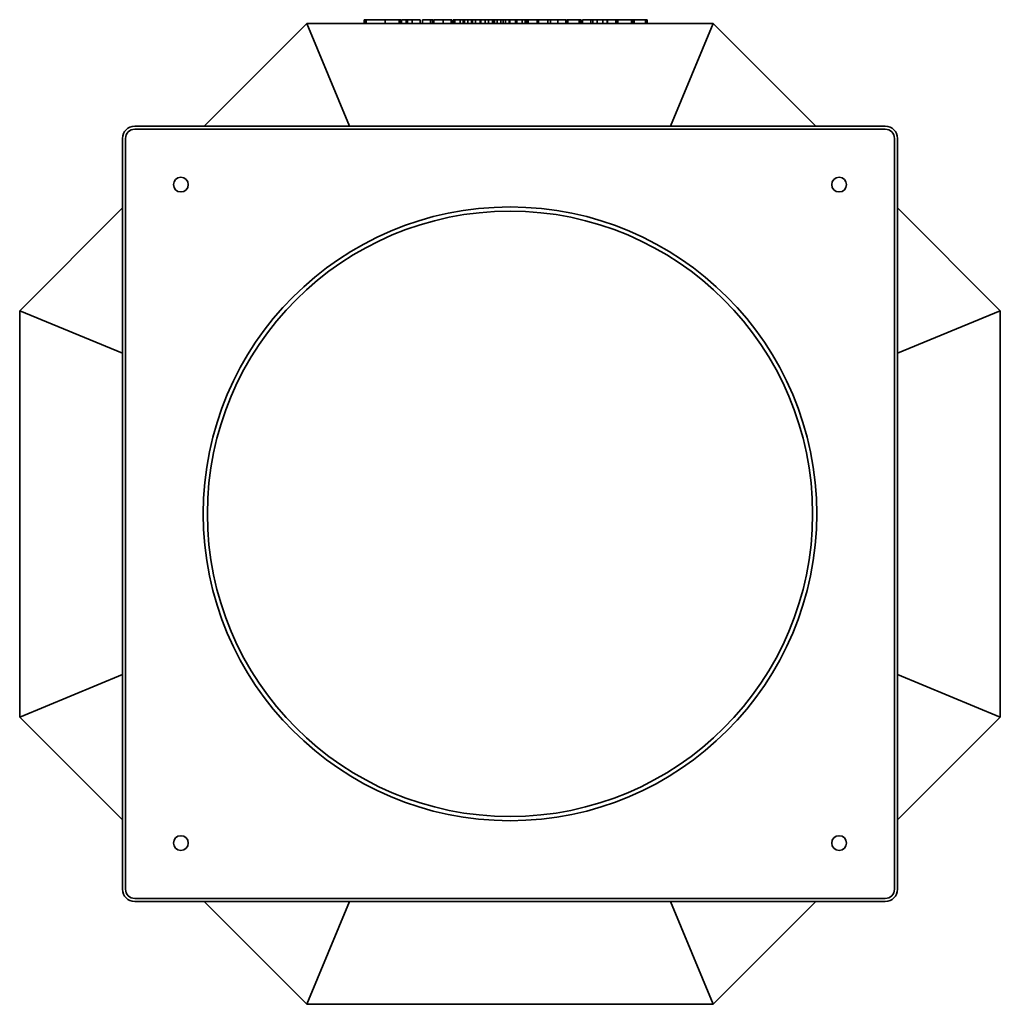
# Model space of a CAD drawing. Header units: millimetres. Extents: x 232 to 1028, y 45 to 845.
import ezdxf

# ---------------------------------------------------------------- set-up
doc = ezdxf.new("R2010")
doc.units = ezdxf.units.MM
doc.header["$LTSCALE"] = 3
doc.layers.add('Krawędzie widoczne(ISO)', color=7, linetype='Continuous', lineweight=35, true_color=0x262659)

msp = doc.modelspace()

# ---------------------------------------------------------------- linework, layer by layer
at = {"layer": 'Krawędzie widoczne(ISO)'}
for p, q in [((381.44, 759), (464.94, 842.5)), ((464.94, 842.5), (795.06, 842.5)), ((499.52, 759), (464.94, 842.5)), ((511.42, 845.5), (512.54, 845.5)), ((511.42, 845.5), (511.42, 842.5)), ((512.54, 845.5), (512.54, 842.5)), ((512.54, 845.5), (513.2, 845.5)), ((513.2, 845.5), (513.2, 842.5)), ((513.2, 845.5), (528.11, 845.5)), ((528.11, 845.5), (528.64, 845.5)), ((528.64, 845.5), (528.64, 842.5)), ((528.64, 845.5), (532.98, 845.5)), ((532.98, 845.5), (539.85, 845.5)), ((539.85, 845.5), (539.85, 842.5)), ((539.85, 845.5), (540.65, 845.5)), ((540.65, 845.5), (541.27, 845.5)), ((541.27, 845.5), (541.27, 842.5)), ((541.76, 845.5), (541.76, 842.5)), ((541.76, 845.5), (545.53, 845.5)), ((545.53, 845.5), (545.53, 842.5)), ((545.53, 845.5), (546.81, 845.5)), ((546.81, 845.5), (546.81, 842.5)), ((546.81, 845.5), (550.5, 845.5)), ((550.5, 845.5), (552.46, 845.5)), ((550.5, 845.5), (550.5, 842.5)), ((552.46, 845.5), (557.04, 845.5)), ((557.04, 845.5), (557.04, 842.5)), ((558.75, 845.5), (558.75, 842.5)), ((558.75, 845.5), (560.86, 845.5)), ((560.86, 845.5), (565.5, 845.5)), ((565.5, 845.5), (567.07, 845.5)), ((565.5, 845.5), (565.5, 842.5)), ((567.07, 845.5), (567.58, 845.5)), ((567.07, 845.5), (567.07, 842.5)), ((567.58, 845.5), (567.58, 842.5)), ((568.07, 845.5), (569.98, 845.5)), ((568.07, 845.5), (568.07, 842.5)), ((569.98, 845.5), (573.92, 845.5)), ((573.92, 845.5), (575.55, 845.5)), ((575.55, 845.5), (577.53, 845.5)), ((575.55, 845.5), (575.55, 842.5)), ((577.53, 845.5), (582.05, 845.5)), ((582.05, 845.5), (582.69, 845.5)), ((582.05, 845.5), (582.05, 842.5)), ((582.69, 845.5), (582.69, 842.5)), ((583.9, 845.5), (583.9, 842.5)), ((583.9, 845.5), (585.29, 845.5)), ((585.29, 845.5), (585.29, 842.5)), ((585.29, 845.5), (589.54, 845.5)), ((589.54, 845.5), (592.03, 845.5)), ((589.54, 845.5), (589.54, 842.5)), ((592.03, 845.5), (592.94, 845.5)), ((592.03, 845.5), (592.03, 842.5)), ((592.94, 845.5), (595.72, 845.5)), ((592.94, 845.5), (592.94, 842.5)), ((595.72, 845.5), (598.77, 845.5)), ((595.72, 845.5), (595.72, 842.5)), ((598.77, 845.5), (599.52, 845.5)), ((598.77, 845.5), (598.77, 842.5)), ((599.52, 845.5), (602.02, 845.5)), ((599.52, 845.5), (599.52, 842.5)), ((602.02, 845.5), (605.88, 845.5)), ((602.02, 845.5), (602.02, 842.5)), ((605.88, 845.5), (606.21, 845.5)), ((605.88, 845.5), (605.88, 842.5)), ((606.21, 845.5), (606.37, 845.5)), ((606.21, 845.5), (606.21, 842.5)), ((606.37, 845.5), (609.8, 845.5)), ((606.37, 845.5), (606.37, 842.5)), ((609.8, 845.5), (612.42, 845.5)), ((609.8, 845.5), (609.8, 842.5)), ((612.42, 845.5), (615.86, 845.5)), ((612.42, 845.5), (612.42, 842.5)), ((615.86, 845.5), (616.48, 845.5)), ((615.86, 845.5), (615.86, 842.5)), ((616.48, 845.5), (617.17, 845.5)), ((617.17, 845.5), (617.51, 845.5)), ((617.17, 845.5), (617.17, 842.5)), ((617.51, 845.5), (617.51, 842.5)), ((617.51, 845.5), (619.7, 845.5)), ((619.7, 845.5), (622.48, 845.5)), ((619.7, 845.5), (619.7, 842.5)), ((622.48, 845.5), (624.45, 845.5)), ((622.48, 845.5), (622.48, 842.5)), ((624.45, 845.5), (626.38, 845.5)), ((624.45, 845.5), (624.45, 842.5)), ((626.38, 845.5), (629.28, 845.5)), ((626.38, 845.5), (626.38, 842.5)), ((629.28, 845.5), (629.93, 845.5)), ((629.28, 845.5), (629.28, 842.5)), ((629.93, 845.5), (634.38, 845.5)), ((629.93, 845.5), (629.93, 842.5)), ((634.38, 845.5), (635.29, 845.5)), ((634.38, 845.5), (634.38, 842.5)), ((635.29, 845.5), (635.43, 845.5)), ((635.43, 845.5), (639.84, 845.5)), ((635.43, 845.5), (635.43, 842.5)), ((639.84, 845.5), (642.26, 845.5)), ((639.84, 845.5), (639.84, 842.5)), ((642.26, 845.5), (643.61, 845.5)), ((642.26, 845.5), (642.26, 842.5)), ((643.61, 845.5), (644.69, 845.5)), ((643.61, 845.5), (643.61, 842.5)), ((644.69, 845.5), (647.94, 845.5)), ((644.69, 845.5), (644.69, 842.5)), ((647.94, 845.5), (650.96, 845.5)), ((650.96, 845.5), (652.02, 845.5)), ((652.02, 845.5), (652.02, 842.5)), ((652.02, 845.5), (652.85, 845.5)), ((652.85, 845.5), (652.98, 845.5)), ((652.85, 845.5), (652.85, 842.5)), ((652.98, 845.5), (653.17, 845.5)), ((652.98, 845.5), (652.98, 842.5)), ((653.17, 845.5), (654.05, 845.5)), ((653.17, 845.5), (653.17, 842.5)), ((654.05, 845.5), (657.03, 845.5)), ((657.03, 845.5), (660.01, 845.5)), ((660.01, 845.5), (660.88, 845.5)), ((660.88, 845.5), (663.02, 845.5)), ((660.88, 845.5), (660.88, 842.5)), ((663.02, 845.5), (663.18, 845.5)), ((663.02, 845.5), (663.02, 842.5)), ((663.18, 845.5), (667.12, 845.5)), ((667.12, 845.5), (668.75, 845.5)), ((668.75, 845.5), (670.73, 845.5)), ((668.75, 845.5), (668.75, 842.5)), ((670.73, 845.5), (675.26, 845.5)), ((675.26, 845.5), (675.89, 845.5)), ((675.26, 845.5), (675.26, 842.5)), ((675.89, 845.5), (675.89, 842.5)), ((676.56, 845.5), (677.1, 845.5)), ((676.56, 845.5), (676.56, 842.5)), ((677.1, 845.5), (678.13, 845.5)), ((677.1, 845.5), (677.1, 842.5)), ((678.13, 845.5), (679.37, 845.5)), ((679.37, 845.5), (681.48, 845.5)), ((681.48, 845.5), (686.28, 845.5)), ((686.28, 845.5), (686.63, 845.5)), ((686.28, 845.5), (686.28, 842.5)), ((686.63, 845.5), (687.17, 845.5)), ((686.63, 845.5), (686.63, 842.5)), ((687.17, 845.5), (687.82, 845.5)), ((687.17, 845.5), (687.17, 842.5)), ((687.82, 845.5), (687.82, 842.5)), ((688.92, 845.5), (691.02, 845.5)), ((688.92, 845.5), (688.92, 842.5)), ((691.02, 845.5), (695.66, 845.5)), ((695.66, 845.5), (697.23, 845.5)), ((695.66, 845.5), (695.66, 842.5)), ((697.23, 845.5), (697.27, 845.5)), ((697.23, 845.5), (697.23, 842.5)), ((697.27, 845.5), (697.27, 842.5)), ((697.27, 845.5), (700.88, 845.5)), ((700.88, 845.5), (700.88, 842.5)), ((700.88, 845.5), (705.44, 845.5)), ((705.44, 845.5), (705.73, 845.5)), ((705.44, 845.5), (705.44, 842.5)), ((705.73, 845.5), (707.25, 845.5)), ((707.25, 845.5), (708.21, 845.5)), ((708.21, 845.5), (708.9, 845.5)), ((708.9, 845.5), (708.9, 842.5)), ((709.11, 845.5), (711.22, 845.5)), ((709.11, 845.5), (709.11, 842.5)), ((711.22, 845.5), (715.97, 845.5)), ((715.97, 845.5), (716.56, 845.5)), ((715.97, 845.5), (715.97, 842.5)), ((716.56, 845.5), (716.56, 842.5)), ((716.56, 845.5), (717.51, 845.5)), ((717.51, 845.5), (717.51, 842.5)), ((717.58, 845.5), (721.92, 845.5)), ((717.58, 845.5), (717.58, 842.5)), ((721.92, 845.5), (728.78, 845.5)), ((728.78, 845.5), (729.59, 845.5)), ((728.78, 845.5), (728.78, 842.5)), ((729.59, 845.5), (730.21, 845.5)), ((730.21, 845.5), (730.21, 842.5)), ((730.3, 845.5), (730.84, 845.5)), ((730.3, 845.5), (730.3, 842.5)), ((730.84, 845.5), (731.87, 845.5)), ((730.84, 845.5), (730.84, 842.5)), ((731.87, 845.5), (733.11, 845.5)), ((733.11, 845.5), (735.22, 845.5)), ((735.22, 845.5), (740.03, 845.5)), ((740.03, 845.5), (740.37, 845.5)), ((740.03, 845.5), (740.03, 842.5)), ((740.37, 845.5), (740.91, 845.5)), ((740.37, 845.5), (740.37, 842.5)), ((740.91, 845.5), (741.56, 845.5)), ((740.91, 845.5), (740.91, 842.5)), ((741.56, 845.5), (741.56, 842.5)), ((760.48, 759), (795.06, 842.5)), ((795.06, 842.5), (878.56, 759)), ((935, 759), (325, 759)), ((325, 756.5), (935, 756.5)), ((315, 749), (315, 139)), ((317.5, 139), (317.5, 749)), ((942.5, 749), (942.5, 139)), ((945, 139), (945, 749)), ((231.5, 609.06), (315, 692.56)), ((945, 692.56), (1028.5, 609.06)), ((315, 574.47), (231.5, 609.06)), ((231.5, 278.93), (231.5, 609.06)), ((1028.5, 609.06), (945, 574.47)), ((1028.5, 609.06), (1028.5, 278.93)), ((231.5, 278.93), (315, 313.52)), ((945, 313.52), (1028.5, 278.93)), ((315, 195.43), (231.5, 278.93)), ((1028.5, 278.93), (945, 195.43)), ((935, 131.5), (325, 131.5)), ((325, 129), (935, 129)), ((464.94, 45.5), (381.44, 129)), ((499.52, 129), (464.94, 45.5)), ((760.48, 129), (795.06, 45.5)), ((878.56, 129), (795.06, 45.5)), ((795.06, 45.5), (464.94, 45.5))]:
    msp.add_line(p, q, dxfattribs=at)
for centre, radius in [((362.5, 711.5), 6), ((897.5, 711.5), 6), ((630, 444), 249.33), ((630, 444), 245.93), ((362.5, 176.5), 6), ((897.5, 176.5), 6)]:
    msp.add_circle(centre, radius, dxfattribs=at)
for centre, radius, start, end in [((325, 749), 10, 90, 180), ((325, 749), 7.5, 90, 180), ((935, 749), 10, 0, 90), ((935, 749), 7.5, 0, 90), ((325, 139), 10, 180, 270), ((325, 139), 7.5, 180, 270), ((935, 139), 7.5, 270, 0), ((935, 139), 10, 270, 0)]:
    msp.add_arc(centre, radius, start, end, dxfattribs=at)

doc.saveas('drawing.dxf')
